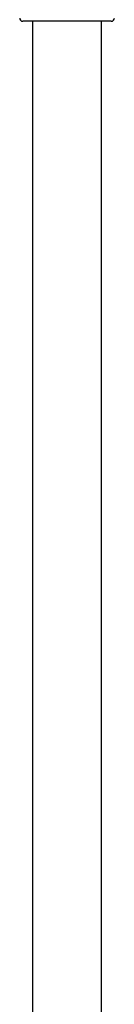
# Model space of a CAD drawing. Header units: millimetres. Extents: x 8 to 2236, y 12 to 2208.
# Tile 36 of 165: x 1106 to 1136, y 1285 to 1597. Entities that reach past the tile are written whole.
import ezdxf

# ---------------------------------------------------------------- set-up
doc = ezdxf.new("R2010")
doc.units = ezdxf.units.MM

msp = doc.modelspace()

# ---------------------------------------------------------------- linework, layer by layer
at = {"color": 7, "linetype": 'Continuous', "lineweight": 30}
for p, q in [((1135.02, 1596.68), (1107.02, 1596.68)), ((1110.07, 1596.68), (1110.07, 1048.66)), ((1131.97, 1048.66), (1131.97, 1596.68))]:
    msp.add_line(p, q, dxfattribs=at)
for centre, start, end in [((1107.02, 1597.68), 180, 270), ((1135.02, 1597.68), 270, 0)]:
    msp.add_arc(centre, 1, start, end, dxfattribs=at)

doc.saveas('drawing.dxf')
